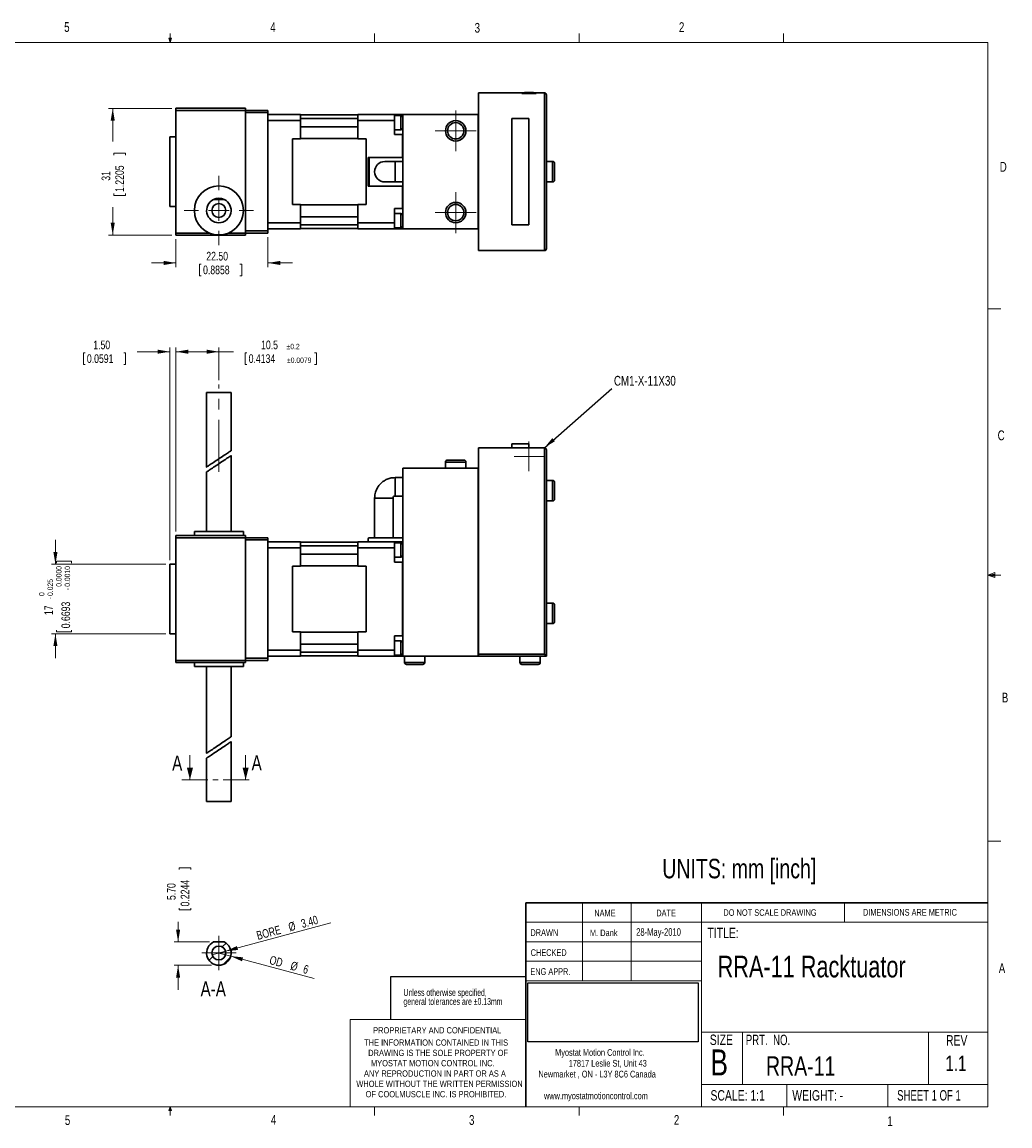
# Model space of a CAD drawing. Header units: millimetres. Extents: x 11 to 421, y 5 to 275.
# Tile 4 of 4: x 180 to 421, y 5 to 275. Entities that reach past the tile are written whole.
import ezdxf

# ---------------------------------------------------------------- set-up
doc = ezdxf.new("R2010")
doc.units = ezdxf.units.MM
doc.linetypes.add('CENTER', pattern=[10.16, 6.35, -1.27, 1.27, -1.27])
doc.linetypes.add('CENTERX2', pattern=[20.32, 12.7, -2.54, 2.54, -2.54])
doc.layers.add('FORMAT', color=7, linetype='Continuous')
doc.styles.add('SLDTEXTSTYLE0', font='TXT', dxfattribs={"width": 0.75})
doc.styles.add('SLDTEXTSTYLE1', font='TXT', dxfattribs={"width": 0.694444})
doc.styles.add('SLDTEXTSTYLE2', font='TXT', dxfattribs={"width": 0.6875})
doc.styles.add('SLDTEXTSTYLE3', font='TXT', dxfattribs={"width": 0.592105})
doc.dimstyles.new('SLDDIMSTYLE0', dxfattribs={"dimtxt": 2.116667, "dimasz": 3, "dimexe": 0, "dimexo": 0.0625, "dimgap": 0.529167, "dimtad": 0, "dimdec": 3, "dimrnd": 1e-09, "dimzin": 12, "dimdsep": 46, "dimtxsty": 'SLDTEXTSTYLE0', "dimsah": 1, "dimcen": 0.09, "dimadec": 0, "dimazin": 0, "dimtol": 1, "dimtm": 0.025, "dimtfac": 0.625, "dimtdec": 3, "dimtofl": 0, "dimtmove": 0, "dimatfit": 3, "dimfxl": 1, "dimtolj": 1, "dimtzin": 0, "dimarcsym": 0})
doc.dimstyles.new('SLDDIMSTYLE1', dxfattribs={"dimtxt": 2.116667, "dimasz": 3, "dimexe": 0, "dimexo": 0.0625, "dimgap": 0.529167, "dimtad": 0, "dimrnd": 1e-09, "dimzin": 4, "dimdsep": 46, "dimtxsty": 'SLDTEXTSTYLE0', "dimsah": 1, "dimcen": 0.09, "dimadec": 0, "dimazin": 0, "dimtfac": 1, "dimtofl": 0, "dimtmove": 0, "dimatfit": 3, "dimfxl": 1, "dimtolj": 1, "dimtzin": 12, "dimarcsym": 0})
doc.dimstyles.new('SLDDIMSTYLE10', dxfattribs={"dimtxt": 2.116667, "dimasz": 3, "dimexe": 0, "dimexo": 0.0625, "dimgap": 0.529167, "dimtad": 2, "dimrnd": 1e-09, "dimzin": 4, "dimdsep": 46, "dimtxsty": 'SLDTEXTSTYLE0', "dimsah": 1, "dimcen": 0.09, "dimadec": 0, "dimazin": 0, "dimtfac": 1, "dimtmove": 0, "dimatfit": 3, "dimfxl": 1, "dimtolj": 1, "dimtzin": 12, "dimarcsym": 0})
doc.dimstyles.new('SLDDIMSTYLE2', dxfattribs={"dimtxt": 2.116667, "dimasz": 3, "dimexe": 0, "dimexo": 0.0625, "dimgap": 0.529167, "dimtad": 0, "dimdec": 1, "dimrnd": 1e-09, "dimzin": 12, "dimdsep": 46, "dimtxsty": 'SLDTEXTSTYLE0', "dimsah": 1, "dimcen": 0.09, "dimadec": 0, "dimazin": 0, "dimtol": 1, "dimtp": 0.2, "dimtm": 0.2, "dimtfac": 1, "dimtdec": 1, "dimtofl": 0, "dimtmove": 0, "dimatfit": 3, "dimfxl": 1, "dimtolj": 1, "dimarcsym": 0})
doc.dimstyles.new('SLDDIMSTYLE3', dxfattribs={"dimtxt": 0, "dimasz": 3, "dimexe": 0, "dimexo": 0.0625, "dimgap": 0, "dimtad": 0, "dimtih": 1, "dimtoh": 1, "dimdec": 0, "dimrnd": 1e-09, "dimzin": 0, "dimdsep": 46, "dimtxsty": 'Standard', "dimsah": 1, "dimcen": 0.09, "dimadec": 0, "dimazin": 0, "dimtfac": 3, "dimtdec": 0, "dimtofl": 0, "dimtmove": 0, "dimatfit": 3, "dimfxl": 1, "dimtolj": 1, "dimtzin": 0, "dimarcsym": 0})
doc.dimstyles.new('SLDDIMSTYLE4', dxfattribs={"dimtxt": 2.116667, "dimasz": 3, "dimexe": 0, "dimexo": 0.0625, "dimgap": 0.529167, "dimtad": 0, "dimrnd": 1e-09, "dimzin": 12, "dimdsep": 46, "dimtxsty": 'SLDTEXTSTYLE0', "dimsah": 1, "dimcen": 0.09, "dimadec": 0, "dimazin": 0, "dimtfac": 1, "dimtofl": 0, "dimtmove": 0, "dimatfit": 3, "dimfxl": 1, "dimtolj": 1, "dimtzin": 12, "dimarcsym": 0})
doc.dimstyles.new('SLDDIMSTYLE9', dxfattribs={"dimtxt": 2.116667, "dimasz": 3, "dimexe": 0, "dimexo": 0.0625, "dimgap": 0.529167, "dimtad": 2, "dimrnd": 1e-09, "dimzin": 12, "dimdsep": 46, "dimtxsty": 'SLDTEXTSTYLE0', "dimsah": 1, "dimcen": 0.09, "dimadec": 0, "dimazin": 0, "dimtfac": 1, "dimtofl": 0, "dimtmove": 0, "dimatfit": 3, "dimfxl": 1, "dimtolj": 1, "dimtzin": 12, "dimarcsym": 0})
picture_1 = doc.add_image_def('image1.bmp', size_in_pixel=(895, 310))

# ---------------------------------------------------------------- blocks, each defined once
blk = doc.blocks.new('SW_NOTE_0')
at = {"color": 0, "linetype": 'Continuous', "lineweight": 0, "char_height": 1.651, "attachment_point": 1, "style": 'SLDTEXTSTYLE0'}
for s, insert in [('Myostat Motion Control Inc.', (0, 2.13)), ('17817 Leslie St, Unit 43', (3.32, -0.52)), ('Newmarket , ON - L3Y 8C6 Canada', (-4.09, -3.17)), ('www.myostatmotioncontrol.com', (-2.73, -8.48))]:
    blk.add_mtext(s, dxfattribs=dict(at, insert=insert))
blk = doc.blocks.new('SW_NOTE_1')
at = {"color": 0, "linetype": 'Continuous', "lineweight": 0, "char_height": 1.524, "attachment_point": 1, "style": 'SLDTEXTSTYLE0'}
for s, insert in [('THE INFORMATION CONTAINED IN THIS', (0, 1.96)), ('DRAWING IS THE SOLE PROPERTY OF', (1, -0.56)), ('MYOSTAT MOTION CONTROL INC. ', (1.67, -3.08)), ('ANY REPRODUCTION IN PART OR AS A', (-0.04, -5.61)), ('WHOLE WITHOUT THE WRITTEN PERMISSION', (-1.91, -8.13)), ('OF COOLMUSCLE INC. IS PROHIBITED.', (0.37, -10.66))]:
    blk.add_mtext(s, dxfattribs=dict(at, insert=insert))
blk = doc.blocks.new('SW_NOTE_2')
at = {"color": 0, "linetype": 'Continuous', "lineweight": 0, "char_height": 1.7, "attachment_point": 1, "style": 'SLDTEXTSTYLE3'}
for s, insert in [('general tolerances are ±0.13mm', (0, -0.01)), ('Unless otherwise specified, ', (0, 2.19))]:
    blk.add_mtext(s, dxfattribs=dict(at, insert=insert))
blk = doc.blocks.new('*D4')
at = {"color": 7, "linetype": 'Continuous', "lineweight": 0}
for p, q in [((187.82, 142.65), (187.82, 148.65)), ((188.07, 143.38), (191.77, 143.38)), ((188.07, 143.38), (188.07, 142.95)), ((191.77, 143.38), (191.77, 142.95)), ((214.82, 142.65), (186.82, 142.65)), ((214.82, 125.65), (186.82, 125.65)), ((187.82, 125.65), (187.82, 119.65)), ((188.07, 126.14), (188.07, 126.57)), ((188.07, 126.14), (191.77, 126.14)), ((191.77, 126.14), (191.77, 126.57))]:
    blk.add_line(p, q, dxfattribs=at)
for points in [[(187.82, 142.65), (188.32, 145.65), (187.32, 145.65)], [(187.82, 125.65), (187.32, 122.65), (188.32, 122.65)]]:
    blk.add_solid(points, dxfattribs=at)
at = {"color": 7, "linetype": 'Continuous', "lineweight": 0, "attachment_point": 1, "rotation": 90, "style": 'SLDTEXTSTYLE0'}
for s, insert, char_height in [('0.0000', (187.99, 137.15), 1.323), ('0.0010', (190.09, 137.15), 1.323), ('0.025', (185.89, 134.9), 1.323), ('0', (183.79, 134.9), 1.32), ('0.6693', (189.29, 127), 2.117), ('-', (190.09, 136.33), 1.32), ('17', (185.09, 130.23), 2.117), ('-', (185.89, 134.08), 1.32)]:
    blk.add_mtext(s, dxfattribs=dict(at, insert=insert, char_height=char_height))
blk = doc.blocks.new('*D5')
at = {"color": 7, "linetype": 'Continuous', "lineweight": 0}
for p, q in [((215.82, 194.65), (207.85, 194.65)), ((215.82, 143.65), (215.82, 195.65)), ((217.32, 150.65), (217.32, 195.65)), ((217.32, 194.65), (223.32, 194.65)), ((194.66, 194.4), (194.66, 191.55)), ((194.66, 194.4), (195.09, 194.4)), ((204.97, 194.4), (204.54, 194.4)), ((204.97, 194.4), (204.97, 191.55)), ((194.66, 191.55), (195.09, 191.55)), ((204.97, 191.55), (204.54, 191.55))]:
    blk.add_line(p, q, dxfattribs=at)
for points in [[(215.82, 194.65), (212.82, 195.15), (212.82, 194.15)], [(217.32, 194.65), (220.32, 194.15), (220.32, 195.15)]]:
    blk.add_solid(points, dxfattribs=at)
at = {"color": 7, "linetype": 'Continuous', "lineweight": 0, "char_height": 2.117, "attachment_point": 1, "style": 'SLDTEXTSTYLE0'}
for s, insert in [('1.50', (197.08, 197.38)), ('0.0591', (195.52, 194.02))]:
    blk.add_mtext(s, dxfattribs=dict(at, insert=insert))
blk = doc.blocks.new('*D6')
at = {"color": 7, "linetype": 'Continuous', "lineweight": 0}
for p, q in [((217.32, 150.65), (217.32, 195.65)), ((217.32, 194.65), (227.82, 194.65)), ((227.82, 187.65), (227.82, 195.65)), ((227.82, 194.65), (231.37, 194.65)), ((234.25, 194.4), (234.25, 191.55)), ((234.25, 194.4), (234.68, 194.4)), ((251.68, 194.4), (251.25, 194.4)), ((251.68, 194.4), (251.68, 191.55)), ((234.25, 191.55), (234.68, 191.55)), ((251.68, 191.55), (251.25, 191.55))]:
    blk.add_line(p, q, dxfattribs=at)
for points in [[(217.32, 194.65), (220.32, 194.15), (220.32, 195.15)], [(227.82, 194.65), (224.82, 195.15), (224.82, 194.15)]]:
    blk.add_solid(points, dxfattribs=at)
at = {"color": 7, "linetype": 'Continuous', "lineweight": 0, "attachment_point": 1, "style": 'SLDTEXTSTYLE0'}
for s, insert, char_height in [('10.5', (238.14, 197.38), 2.117), ('±0.2', (244.38, 196.58), 1.323), ('0.4134', (235.11, 194.02), 2.117), ('±0.0079', (244.48, 193.22), 1.323)]:
    blk.add_mtext(s, dxfattribs=dict(at, insert=insert, char_height=char_height))
blk = doc.blocks.new('SW_CENTERMARKSYMBOL_0')
at = {"color": 0, "linetype": 'Continuous', "lineweight": 0}
for p, q in [((0, 2.5), (0, 3.6)), ((-2.5, 0), (-3.6, 0)), ((0, 0), (-2.5, 0)), ((0, 0), (0, 2.5)), ((0, 0), (0, -2.5)), ((0, 0), (2.5, 0)), ((2.5, 0), (3.6, 0)), ((0, -2.5), (0, -3.6))]:
    blk.add_line(p, q, dxfattribs=at)
blk = doc.blocks.new('*D8')
at = {"color": 7, "linetype": 'Continuous', "lineweight": 0}
for p, q in [((216.32, 254.18), (200.84, 254.18)), ((201.84, 254.18), (201.84, 246.07)), ((202.09, 243.19), (204.95, 243.19)), ((202.09, 243.19), (202.09, 242.76)), ((204.95, 243.19), (204.95, 242.76)), ((202.09, 232.88), (202.09, 233.31)), ((202.09, 232.88), (204.95, 232.88)), ((204.95, 232.88), (204.95, 233.31)), ((201.84, 223.18), (201.84, 230)), ((216.32, 223.18), (200.84, 223.18))]:
    blk.add_line(p, q, dxfattribs=at)
for points in [[(201.84, 254.18), (201.34, 251.18), (202.34, 251.18)], [(201.84, 223.18), (202.34, 226.18), (201.34, 226.18)]]:
    blk.add_solid(points, dxfattribs=at)
at = {"color": 7, "linetype": 'Continuous', "lineweight": 0, "char_height": 2.117, "attachment_point": 1, "rotation": 90, "style": 'SLDTEXTSTYLE0'}
for s, insert in [('1.2205', (202.47, 233.73)), ('31', (199.11, 236.47))]:
    blk.add_mtext(s, dxfattribs=dict(at, insert=insert))
blk = doc.blocks.new('*D9')
at = {"color": 7, "linetype": 'Continuous', "lineweight": 0}
for p, q in [((217.32, 222.18), (217.32, 215.36)), ((239.82, 222.68), (239.82, 215.36)), ((217.32, 216.36), (211.32, 216.36)), ((223.1, 216.1), (223.1, 213.25)), ((223.1, 216.1), (223.52, 216.1)), ((233.41, 216.1), (232.98, 216.1)), ((233.41, 216.1), (233.41, 213.25)), ((239.82, 216.36), (245.82, 216.36)), ((223.1, 213.25), (223.52, 213.25)), ((233.41, 213.25), (232.98, 213.25))]:
    blk.add_line(p, q, dxfattribs=at)
for points in [[(217.32, 216.36), (214.32, 216.86), (214.32, 215.86)], [(239.82, 216.36), (242.82, 215.86), (242.82, 216.86)]]:
    blk.add_solid(points, dxfattribs=at)
at = {"color": 7, "linetype": 'Continuous', "lineweight": 0, "char_height": 2.117, "attachment_point": 1, "style": 'SLDTEXTSTYLE0'}
for s, insert in [('22.50', (224.74, 219.08)), ('0.8858', (223.95, 215.72))]:
    blk.add_mtext(s, dxfattribs=dict(at, insert=insert))
blk = doc.blocks.new('SW_CENTERMARKSYMBOL_1')
at = {"color": 0, "linetype": 'Continuous', "lineweight": 0}
for p, q in [((0, 5), (0, 8.5)), ((-5, 0), (-8.5, 0)), ((0, 0), (-2.5, 0)), ((0, 0), (0, 2.5)), ((0, 0), (0, -2.5)), ((0, 0), (2.5, 0)), ((5, 0), (8.5, 0)), ((0, -5), (0, -8.5))]:
    blk.add_line(p, q, dxfattribs=at)
blk = doc.blocks.new('SW_CENTERMARKSYMBOL_2')
at = {"color": 0, "linetype": 'Continuous', "lineweight": 0}
for p, q in [((0, 2.5), (0, 5)), ((-2.5, 0), (-5, 0)), ((0, 0), (-2.5, 0)), ((0, 0), (0, 2.5)), ((0, 0), (0, -2.5)), ((0, 0), (2.5, 0)), ((2.5, 0), (5, 0)), ((0, -2.5), (0, -5))]:
    blk.add_line(p, q, dxfattribs=at)
blk = doc.blocks.new('SW_CENTERMARKSYMBOL_3')
at = {"color": 0, "linetype": 'Continuous', "lineweight": 0}
for p, q in [((0, 2.5), (0, 5)), ((-2.5, 0), (-5, 0)), ((0, 0), (-2.5, 0)), ((0, 0), (0, 2.5)), ((0, 0), (0, -2.5)), ((0, 0), (2.5, 0)), ((2.5, 0), (5, 0)), ((0, -2.5), (0, -5))]:
    blk.add_line(p, q, dxfattribs=at)
blk = doc.blocks.new('*D23')
at = {"color": 7, "linetype": 'Continuous', "lineweight": 0}
for p, q in [((218.09, 68.41), (220.95, 68.41)), ((218.09, 68.41), (218.09, 67.98)), ((220.95, 68.41), (220.95, 67.98)), ((218.09, 58.1), (218.09, 58.53)), ((218.09, 58.1), (220.95, 58.1)), ((220.95, 58.1), (220.95, 58.53)), ((217.84, 50.27), (217.84, 55.22)), ((225.51, 50.27), (216.84, 50.27)), ((226.01, 44.57), (216.84, 44.57)), ((217.84, 44.57), (217.84, 38.57))]:
    blk.add_line(p, q, dxfattribs=at)
for points in [[(217.84, 50.27), (218.34, 53.27), (217.34, 53.27)], [(217.84, 44.57), (217.34, 41.57), (218.34, 41.57)]]:
    blk.add_solid(points, dxfattribs=at)
at = {"color": 7, "linetype": 'Continuous', "lineweight": 0, "char_height": 2.117, "attachment_point": 1, "rotation": 90, "style": 'SLDTEXTSTYLE0'}
for s, insert in [('0.2244', (218.47, 58.96)), ('5.70', (215.11, 60.52))]:
    blk.add_mtext(s, dxfattribs=dict(at, insert=insert))
blk = doc.blocks.new('*D24')
at = {"color": 7, "linetype": 'Continuous', "lineweight": 0}
for q in [(227.82, 47.57), (251.15, 41.32)]:
    blk.add_line((230.71, 46.8), q, dxfattribs=at)
blk.add_solid([(230.71, 46.8), (233.48, 45.54), (233.74, 46.5)], dxfattribs=at)
at = {"color": 7, "linetype": 'Continuous', "lineweight": 0, "attachment_point": 1, "rotation": 345, "style": 'SLDTEXTSTYLE0'}
for s, insert, char_height in [('OD ', (240.57, 46.97), 2.117), ('%%c', (245.73, 45.59), 2.117), ('6', (248.81, 44.76), 2.12)]:
    blk.add_mtext(s, dxfattribs=dict(at, insert=insert, char_height=char_height))
blk = doc.blocks.new('*D25')
at = {"color": 7, "linetype": 'Continuous', "lineweight": 0}
for q in [(255.23, 54.92), (226.17, 47.13)]:
    blk.add_line((229.46, 48.01), q, dxfattribs=at)
blk.add_solid([(229.46, 48.01), (232.49, 48.31), (232.23, 49.27)], dxfattribs=at)
at = {"color": 7, "linetype": 'Continuous', "lineweight": 0, "char_height": 2.117, "attachment_point": 1, "rotation": 15, "style": 'SLDTEXTSTYLE0'}
for s, insert in [('3.40', (247.71, 55.72)), ('BORE ', (236.82, 52.8)), ('%%c', (244.62, 54.89))]:
    blk.add_mtext(s, dxfattribs=dict(at, insert=insert))
blk = doc.blocks.new('SW_CENTERMARKSYMBOL_9')
at = {"color": 0, "linetype": 'Continuous', "lineweight": 0}
for p, q in [((0, 2.5), (0, 4.2)), ((-2.5, 0), (-4.2, 0)), ((0, 0), (-2.5, 0)), ((0, 0), (0, 2.5)), ((0, 0), (0, -2.5)), ((0, 0), (2.5, 0)), ((2.5, 0), (4.2, 0)), ((0, -2.5), (0, -4.2))]:
    blk.add_line(p, q, dxfattribs=at)

msp = doc.modelspace()

# ---------------------------------------------------------------- hatches: boundary and pattern name
at = {"linetype": 'Continuous', "lineweight": 0}
h = msp.add_hatch(dxfattribs=at)
h.set_pattern_fill('ANSI31', style=0)
edge = h.paths.add_edge_path(flags=0)
edge.add_arc((227.8161, 47.5724), 3, 115.841933, 424.158067)
edge.add_line((229.1238, 50.2724), (226.5085, 50.2724))
edge = h.paths.add_edge_path(flags=0)
edge.add_arc((227.8161, 47.5724), 1.7, 0, 360)
h = msp.add_hatch(dxfattribs=at)
h.set_pattern_fill('ANSI31', style=0)
edge = h.paths.add_edge_path(flags=0)
edge.add_arc((227.8161, 47.5724), 3, 115.841933, 424.158067)
edge.add_line((229.1238, 50.2724), (226.5085, 50.2724))
edge = h.paths.add_edge_path(flags=0)
edge.add_arc((227.8161, 47.5724), 1.7, 0, 360)

# ---------------------------------------------------------------- linework, layer by layer
at = {"color": 7, "linetype": 'Continuous', "lineweight": 0}
for p, q in [((15.9068, 270.3087), (415.9568, 270.3087)), ((215.9254, 270.3087), (215.5889, 271.3737)), ((216.2443, 271.3737), (215.5889, 271.3737)), ((215.7467, 271.3737), (215.9254, 270.3087)), ((215.9254, 270.3087), (215.9254, 272.4626)), ((215.9254, 270.3087), (216.2443, 271.3737)), ((216.0501, 271.3737), (215.9254, 270.3087)), ((265.9317, 270.3087), (265.9317, 272.4626)), ((315.9379, 270.3087), (315.9379, 272.4626)), ((365.9442, 270.3087), (365.9442, 272.4626)), ((415.9568, 9.9587), (415.9568, 270.3087)), ((415.9568, 205.1124), (419.1318, 205.1124)), ((415.9568, 140.0249), (417.6632, 140.6348)), ((417.6632, 140.6348), (417.6632, 139.4514)), ((415.9568, 140.0249), (417.6632, 140.2545)), ((415.9568, 140.0249), (419.1318, 140.0249)), ((415.9568, 140.0249), (417.6632, 139.4514)), ((415.9568, 140.0249), (417.6632, 139.7631)), ((220.737, 95.9439), (220.737, 89.9439)), ((234.3627, 95.9439), (234.3627, 89.9439)), ((415.9568, 74.9374), (419.1318, 74.9374)), ((316.8169, 59.8531), (316.8169, 40.8031)), ((328.7175, 59.8531), (328.7175, 40.8031)), ((345.8853, 59.8531), (345.8853, 9.9587)), ((380.921, 55.0906), (380.921, 59.8531)), ((302.9194, 55.0906), (415.9568, 55.0906)), ((302.9194, 50.3281), (345.8853, 50.3281)), ((227.8161, 44.5724), (227.0069, 44.5724)), ((302.9194, 45.5656), (345.8853, 45.5656)), ((345.8853, 40.8031), (302.9194, 40.8031)), ((259.9535, 31.2781), (259.9535, 9.9587)), ((302.9194, 31.2781), (259.9535, 31.2781)), ((345.8853, 28.2432), (415.9568, 28.2432)), ((355.9321, 28.2432), (355.9321, 15.366)), ((401.4296, 28.2432), (401.4296, 15.366)), ((345.8853, 15.366), (415.9568, 15.366)), ((366.793, 15.366), (366.793, 9.9587)), ((391.4795, 15.366), (391.4795, 9.9587)), ((415.9568, 9.9587), (15.9068, 9.9587)), ((215.5889, 9.0805), (215.9254, 9.9587)), ((216.2443, 9.0805), (215.5889, 9.0805)), ((215.9254, 9.9587), (215.9254, 7.8048)), ((215.9254, 9.9587), (216.2443, 9.0805)), ((265.9317, 9.9587), (265.9317, 7.8048)), ((315.9379, 9.9587), (315.9379, 7.8048)), ((365.9442, 9.9587), (365.9442, 7.8048))]:
    msp.add_line(p, q, dxfattribs=at)
at = {"color": 7, "linetype": 'Continuous', "lineweight": 30}
for p, q in [((301.9161, 257.9834), (291.3661, 257.9834)), ((291.3661, 257.9834), (291.3661, 219.3834)), ((301.9161, 257.7834), (301.9161, 257.9834)), ((301.9161, 257.9834), (302.5661, 257.9834)), ((305.4161, 257.7834), (301.9161, 257.7834)), ((304.7661, 258.0834), (302.5661, 258.0834)), ((302.5661, 257.7834), (302.5661, 257.9834)), ((304.7661, 257.9834), (304.7661, 257.7834)), ((304.7661, 257.9834), (305.4161, 257.9834)), ((305.4161, 257.9834), (305.4161, 257.7834)), ((307.4661, 257.9834), (305.4161, 257.9834)), ((307.4661, 257.9834), (307.4661, 219.3834)), ((307.9661, 219.8834), (307.9661, 257.4834)), ((217.3161, 253.6834), (217.3161, 254.1834)), ((217.3161, 254.1834), (234.3161, 254.1834)), ((234.3161, 253.6834), (234.3161, 254.1834)), ((217.3161, 253.6834), (217.3161, 223.6834)), ((234.3161, 253.6834), (217.3161, 253.6834)), ((234.3161, 253.6834), (239.8161, 253.6834)), ((234.3161, 223.6834), (234.3161, 253.6834)), ((239.8161, 253.1834), (234.3161, 253.1834)), ((239.8161, 253.1834), (239.8161, 253.6834)), ((239.8161, 224.1834), (239.8161, 253.1834)), ((239.8161, 252.6834), (247.8161, 252.6834)), ((247.8161, 251.1834), (239.8161, 251.1834)), ((247.8161, 251.1834), (247.8161, 252.6834)), ((261.8161, 252.5834), (247.8161, 252.5834)), ((247.8161, 246.6834), (247.8161, 251.1834)), ((261.8161, 252.6834), (270.8161, 252.6834)), ((261.8161, 252.6834), (261.8161, 251.1834)), ((270.8161, 251.1834), (261.8161, 251.1834)), ((261.8161, 251.1834), (261.8161, 246.6834)), ((270.8161, 252.6834), (270.8161, 251.1834)), ((270.8161, 252.6834), (272.7161, 252.6834)), ((270.8161, 247.7416), (270.8161, 251.1834)), ((272.3161, 252.4334), (272.3161, 250.6834)), ((272.7161, 252.6834), (272.8161, 252.5834)), ((272.8161, 252.6834), (272.8161, 224.6834)), ((272.8161, 252.6834), (291.2661, 252.6834)), ((291.2661, 252.6834), (291.2661, 224.6834)), ((291.2661, 252.6834), (291.3661, 252.5834)), ((299.4661, 251.6834), (303.6661, 251.6834)), ((299.4661, 225.6834), (299.4661, 251.6834)), ((303.6661, 251.6834), (303.6661, 225.6834)), ((272.3161, 250.6834), (272.3161, 248.9334)), ((215.8161, 238.6834), (215.8161, 247.1834)), ((247.8161, 246.6834), (245.8161, 246.6834)), ((245.8161, 246.6834), (245.8161, 230.6834)), ((261.8161, 246.7834), (247.8161, 246.7834)), ((261.8161, 246.6834), (263.8161, 246.6834)), ((263.8161, 246.6834), (263.8161, 230.6834)), ((272.7161, 247.7416), (270.8161, 247.7416)), ((272.7161, 247.7416), (272.7161, 242.1834)), ((272.8161, 247.7416), (272.7161, 247.7416)), ((264.3161, 242.1834), (264.3161, 235.1834)), ((264.5661, 242.1834), (264.3161, 242.1834)), ((264.5661, 242.1834), (264.5661, 235.1834)), ((272.8161, 242.1834), (264.5661, 242.1834)), ((270.9325, 241.1834), (268.4325, 241.1834)), ((270.9325, 241.1834), (270.9325, 236.1834)), ((309.4661, 238.6834), (309.4661, 241.1834)), ((215.8161, 230.1834), (215.8161, 238.6834)), ((309.4661, 236.1834), (309.4661, 238.6834)), ((309.9661, 236.6834), (309.9661, 238.6834)), ((264.5661, 235.1834), (264.3161, 235.1834)), ((264.5661, 235.1834), (272.8161, 235.1834)), ((268.4325, 236.1834), (270.9325, 236.1834)), ((272.7161, 235.1834), (272.7161, 229.6834)), ((226.5085, 231.9034), (229.1238, 231.9034)), ((245.8161, 230.6834), (247.8161, 230.6834)), ((247.8161, 226.1834), (247.8161, 230.6834)), ((261.8161, 230.5834), (247.8161, 230.5834)), ((261.8161, 230.6834), (261.8161, 226.1834)), ((263.8161, 230.6834), (261.8161, 230.6834)), ((270.8161, 229.6834), (272.7161, 229.6834)), ((270.8161, 226.1834), (270.8161, 229.6834)), ((272.7161, 229.6834), (272.8161, 229.6834)), ((272.3161, 228.4334), (272.3161, 226.6834)), ((234.3161, 224.1834), (239.8161, 224.1834)), ((239.8161, 226.1834), (247.8161, 226.1834)), ((239.8161, 224.6834), (247.8161, 224.6834)), ((239.8161, 223.6834), (239.8161, 224.1834)), ((247.8161, 224.6834), (247.8161, 226.1834)), ((247.8161, 224.7834), (261.8161, 224.7834)), ((261.8161, 226.1834), (270.8161, 226.1834)), ((261.8161, 226.1834), (261.8161, 224.6834)), ((270.8161, 224.6834), (261.8161, 224.6834)), ((270.8161, 226.1834), (270.8161, 224.6834)), ((272.7161, 224.6834), (270.8161, 224.6834)), ((272.3161, 226.6834), (272.3161, 224.9334)), ((272.8161, 224.7834), (272.7161, 224.6834)), ((291.2661, 224.6834), (272.8161, 224.6834)), ((291.3661, 224.7834), (291.2661, 224.6834)), ((303.6661, 225.6834), (299.4661, 225.6834)), ((217.3161, 223.6834), (225.4646, 223.6834)), ((217.3161, 223.6834), (217.3161, 223.1834)), ((234.3161, 223.1834), (217.3161, 223.1834)), ((230.1676, 223.6834), (234.3161, 223.6834)), ((239.8161, 223.6834), (234.3161, 223.6834)), ((234.3161, 223.1834), (234.3161, 223.6834)), ((291.3661, 219.3834), (307.4661, 219.3834)), ((230.8161, 184.6545), (224.8161, 184.6545)), ((291.3661, 171.1545), (291.3661, 120.6545)), ((291.3661, 171.1545), (307.4661, 171.1545)), ((303.6661, 172.1545), (299.4661, 172.1545)), ((299.4661, 172.1545), (299.4661, 171.1545)), ((303.6661, 171.1545), (303.6661, 172.1545)), ((307.4661, 171.1545), (307.4661, 120.6545)), ((307.9661, 120.1545), (307.9661, 170.6545)), ((288.2661, 167.6545), (283.2661, 167.6545)), ((272.8161, 166.1545), (272.8161, 120.1545)), ((291.2661, 166.1545), (272.8161, 166.1545)), ((291.2661, 166.1545), (291.2661, 120.1545)), ((291.3661, 166.0545), (291.2661, 166.1545)), ((270.9325, 163.8545), (270.9325, 159.3545)), ((309.4661, 158.1545), (309.4661, 163.1545)), ((309.9661, 158.6545), (309.9661, 162.6545)), ((270.9325, 159.3545), (272.8161, 159.3545)), ((270.4325, 158.8545), (265.9325, 158.8545)), ((270.4325, 149.1545), (270.4325, 158.8545)), ((217.3161, 149.6545), (217.3161, 149.1545)), ((217.3161, 149.6545), (225.4646, 149.6545)), ((234.3161, 149.1545), (217.3161, 149.1545)), ((217.3161, 149.1545), (217.3161, 119.1545)), ((233.8161, 150.6545), (221.8161, 150.6545)), ((225.4646, 149.6545), (230.1676, 149.6545)), ((230.1676, 149.6545), (234.3161, 149.6545)), ((234.3161, 149.1545), (234.3161, 149.6545)), ((234.3161, 149.1545), (239.8161, 149.1545)), ((234.3161, 119.1545), (234.3161, 149.1545)), ((239.8161, 148.6545), (234.3161, 148.6545)), ((239.8161, 148.6545), (239.8161, 149.1545)), ((239.8161, 119.6545), (239.8161, 148.6545)), ((264.3161, 148.9045), (264.3161, 148.1545)), ((264.5661, 149.1545), (272.8161, 149.1545)), ((239.8161, 148.1545), (247.8161, 148.1545)), ((239.8161, 146.6545), (247.8161, 146.6545)), ((247.8161, 146.6545), (247.8161, 148.1545)), ((261.8161, 148.0545), (247.8161, 148.0545)), ((247.8161, 142.1545), (247.8161, 146.6545)), ((261.8161, 148.1545), (261.8161, 146.6545)), ((261.8161, 148.1545), (270.8161, 148.1545)), ((270.8161, 146.6545), (261.8161, 146.6545)), ((261.8161, 146.6545), (261.8161, 142.1545)), ((270.8161, 148.1545), (270.8161, 146.6545)), ((270.8161, 148.1545), (272.7161, 148.1545)), ((270.8161, 146.6545), (270.8161, 143.1545)), ((272.3161, 147.9045), (272.3161, 144.4045)), ((272.7161, 148.1545), (272.8161, 148.0545)), ((272.7161, 148.1545), (272.8161, 148.1545)), ((272.7161, 143.1545), (270.8161, 143.1545)), ((272.7161, 143.1545), (272.7161, 125.1545)), ((272.8161, 143.1545), (272.7161, 143.1545)), ((215.8161, 125.6545), (215.8161, 142.6545)), ((247.8161, 142.1545), (245.8161, 142.1545)), ((245.8161, 142.1545), (245.8161, 126.1545)), ((247.8161, 142.2545), (261.8161, 142.2545)), ((261.8161, 142.1545), (263.8161, 142.1545)), ((263.8161, 142.1545), (263.8161, 126.1545)), ((309.4661, 128.1545), (309.4661, 133.1545)), ((309.9661, 128.6545), (309.9661, 132.6545)), ((245.8161, 126.1545), (247.8161, 126.1545)), ((247.8161, 121.6545), (247.8161, 126.1545)), ((261.8161, 126.0545), (247.8161, 126.0545)), ((261.8161, 126.1545), (261.8161, 121.6545)), ((263.8161, 126.1545), (261.8161, 126.1545)), ((270.8161, 125.1545), (272.7161, 125.1545)), ((270.8161, 125.1545), (270.8161, 121.6545)), ((272.7161, 125.1545), (272.8161, 125.1545)), ((239.8161, 121.6545), (247.8161, 121.6545)), ((247.8161, 120.1545), (247.8161, 121.6545)), ((261.8161, 121.6545), (270.8161, 121.6545)), ((261.8161, 121.6545), (261.8161, 120.1545)), ((270.8161, 121.6545), (270.8161, 120.1545)), ((272.3161, 123.9045), (272.3161, 120.4045)), ((217.3161, 119.1545), (234.3161, 119.1545)), ((217.3161, 118.6545), (217.3161, 119.1545)), ((234.3161, 119.6545), (239.8161, 119.6545)), ((239.8161, 119.1545), (234.3161, 119.1545)), ((234.3161, 118.6545), (234.3161, 119.1545)), ((247.8161, 120.1545), (239.8161, 120.1545)), ((239.8161, 119.1545), (239.8161, 119.6545)), ((261.8161, 120.2545), (247.8161, 120.2545)), ((270.8161, 120.1545), (261.8161, 120.1545)), ((272.7161, 120.1545), (270.8161, 120.1545)), ((272.8161, 120.2545), (272.7161, 120.1545)), ((291.2661, 120.1545), (272.8161, 120.1545)), ((291.3661, 120.2545), (291.2661, 120.1545)), ((291.3661, 120.6545), (307.4661, 120.6545)), ((291.3661, 120.1545), (291.3661, 120.6545)), ((307.9661, 120.1545), (291.3661, 120.1545)), ((225.4646, 118.6545), (217.3161, 118.6545)), ((221.8161, 117.6545), (233.8161, 117.6545)), ((230.1676, 118.6545), (225.4646, 118.6545)), ((234.3161, 118.6545), (230.1676, 118.6545)), ((273.2161, 118.6545), (275.7161, 118.6545)), ((273.7161, 118.1545), (275.7161, 118.1545)), ((275.7161, 118.6545), (278.2161, 118.6545)), ((301.4661, 118.6545), (303.9661, 118.6545)), ((301.9661, 118.1545), (303.9661, 118.1545)), ((303.9661, 118.6545), (306.4661, 118.6545)), ((224.8161, 84.6545), (230.8161, 84.6545)), ((302.9194, 59.8531), (415.9568, 59.8531)), ((302.9194, 59.8531), (302.9194, 9.9587)), ((229.1238, 50.2724), (226.5085, 50.2724))]:
    msp.add_line(p, q, dxfattribs=at)
at = {"color": 7, "linetype": 'CENTERX2', "lineweight": 0}
msp.add_line((227.8161, 165.3082), (227.8161, 186.6545), dxfattribs=at)
at = {"color": 7, "linetype": 'CENTER', "lineweight": 0}
msp.add_line((218.737, 89.9439), (236.3627, 89.9439), dxfattribs=at)
at = {"color": 7, "linetype": 'Continuous', "lineweight": 30, "flags": 128}
for points in [[(224.8161, 166.437), (224.8161, 166.437), (224.8354, 166.45), (224.8921, 166.4879), (224.9855, 166.5505), (225.1144, 166.6369), (225.2773, 166.7461), (225.472, 166.8766), (225.6962, 167.0268), (225.947, 167.1948), (226.2212, 167.3786), (226.5155, 167.5758), (226.8261, 167.7839), (227.1491, 168.0004), (227.4805, 168.2225), (227.8161, 168.4473), (228.1517, 168.6722), (228.4831, 168.8943), (228.8062, 169.1108), (229.1168, 169.3189), (229.411, 169.5161), (229.6853, 169.6999), (229.9361, 169.8679), (230.1602, 170.0181), (230.355, 170.1486), (230.5178, 170.2578), (230.6468, 170.3442), (230.7402, 170.4068), (230.7969, 170.4447), (230.8161, 170.4577), (230.8161, 170.4577)], [(230.8161, 169.2539), (230.8161, 169.2539), (230.7969, 169.241), (230.7402, 169.203), (230.6468, 169.1404), (230.5178, 169.054), (230.355, 168.9449), (230.1602, 168.8144), (229.9361, 168.6642), (229.6853, 168.4961), (229.411, 168.3123), (229.1168, 168.1152), (228.8062, 167.907), (228.4831, 167.6906), (228.1517, 167.4685), (227.8161, 167.2436), (227.4805, 167.0187), (227.1491, 166.7966), (226.8261, 166.5802), (226.5155, 166.372), (226.2212, 166.1748), (225.947, 165.9911), (225.6962, 165.823), (225.472, 165.6728), (225.2773, 165.5423), (225.1144, 165.4332), (224.9855, 165.3468), (224.8921, 165.2842), (224.8354, 165.2462), (224.8161, 165.2333), (224.8161, 165.2333)], [(307.9661, 120.1545), (307.9565, 120.1641), (307.9281, 120.1925), (307.8819, 120.2387), (307.8197, 120.3009), (307.7439, 120.3767), (307.6575, 120.4631), (307.5637, 120.5569), (307.4661, 120.6545)], [(224.8161, 96.437), (224.8161, 96.437), (224.8354, 96.45), (224.8921, 96.4879), (224.9855, 96.5505), (225.1144, 96.6369), (225.2773, 96.7461), (225.472, 96.8766), (225.6962, 97.0268), (225.947, 97.1948), (226.2212, 97.3786), (226.5155, 97.5758), (226.8261, 97.7839), (227.1491, 98.0004), (227.4805, 98.2225), (227.8161, 98.4473), (228.1517, 98.6722), (228.4831, 98.8943), (228.8062, 99.1108), (229.1168, 99.3189), (229.411, 99.5161), (229.6853, 99.6999), (229.9361, 99.8679), (230.1602, 100.0181), (230.355, 100.1486), (230.5178, 100.2578), (230.6468, 100.3442), (230.7402, 100.4068), (230.7969, 100.4447), (230.8161, 100.4577), (230.8161, 100.4577)], [(230.8161, 99.2539), (230.8161, 99.2539), (230.7969, 99.241), (230.7402, 99.203), (230.6468, 99.1404), (230.5178, 99.054), (230.355, 98.9449), (230.1602, 98.8144), (229.9361, 98.6642), (229.6853, 98.4961), (229.411, 98.3123), (229.1168, 98.1152), (228.8062, 97.907), (228.4831, 97.6906), (228.1517, 97.4685), (227.8161, 97.2436), (227.4805, 97.0187), (227.1491, 96.7966), (226.8261, 96.5802), (226.5155, 96.372), (226.2212, 96.1748), (225.947, 95.9911), (225.6962, 95.823), (225.472, 95.6728), (225.2773, 95.5423), (225.1144, 95.4332), (224.9855, 95.3468), (224.8921, 95.2842), (224.8354, 95.2462), (224.8161, 95.2333), (224.8161, 95.2333)]]:
    msp.add_lwpolyline(points, dxfattribs=at)
at = {"color": 7, "linetype": 'Continuous', "lineweight": 30}
for centre, radius in [((285.7661, 248.6834), 2.5), ((285.764, 248.6836), 1.9999), ((227.8161, 229.2034), 6), ((227.8161, 229.2034), 1.7), ((285.7661, 228.6834), 2.5), ((285.764, 228.6836), 1.9999), ((227.8161, 47.5724), 1.7)]:
    msp.add_circle(centre, radius, dxfattribs=at)
for centre, radius, start, end in [((307.4661, 257.4834), 0.5, 0, 90), ((272.3161, 251.9334), 0.5, 0, 90), ((272.3161, 249.4334), 0.5, 270, 0), ((268.4325, 238.6834), 2.5, 90, 270), ((309.4661, 240.6834), 0.5, 0, 90), ((309.4661, 236.6834), 0.5, 270, 0), ((227.8161, 229.2034), 3, 115.841933, 64.158067), ((227.8161, 229.2034), 3, 64.158067, 115.841933), ((272.3161, 227.9334), 0.5, 0, 90), ((272.3161, 225.4334), 0.5, 270, 0), ((307.4661, 219.8834), 0.5, 270, 0), ((307.4661, 170.6545), 0.5, 360, 90), ((283.7661, 167.6545), 0.5, 90, 180), ((287.7661, 167.6545), 0.5, 0, 90), ((309.4661, 162.6545), 0.5, 0, 90), ((270.9325, 158.8545), 0.5, 90, 180), ((309.4661, 158.6545), 0.5, 270, 0), ((264.5661, 148.9045), 0.25, 90, 180), ((272.3161, 147.4045), 0.5, 0, 90), ((272.3161, 144.9045), 0.5, 270, 0), ((309.4661, 132.6545), 0.5, 0, 90), ((309.4661, 128.6545), 0.5, 270, 0), ((272.3161, 123.4045), 0.5, 360, 90), ((272.3161, 120.9045), 0.5, 270, 360), ((273.7161, 118.6545), 0.5, 180, 270), ((277.7161, 118.6545), 0.5, 270, 360), ((301.9661, 118.6545), 0.5, 180, 270), ((305.9661, 118.6545), 0.5, 270, 0), ((227.8161, 47.5724), 3, 115.841933, 64.158067)]:
    msp.add_arc(centre, radius, start, end, dxfattribs=at)
for points in [[(302.5661, 258.0834), (302.5661, 257.9834)], [(304.7661, 257.9834), (304.7661, 258.0834)], [(261.8161, 251.6834), (247.8161, 251.6834)], [(272.3161, 252.4334), (270.8161, 252.4334)], [(247.8161, 249.6834), (261.8161, 249.6834)], [(270.8161, 248.9334), (272.3161, 248.9334)], [(217.3161, 247.1834), (215.8161, 247.1834)], [(272.8161, 241.1834), (270.9325, 241.1834)], [(309.4661, 241.1834), (307.9661, 241.1834)], [(270.9325, 236.1834), (272.8161, 236.1834)], [(307.9661, 236.1834), (309.4661, 236.1834)], [(215.8161, 230.1834), (217.3161, 230.1834)], [(261.8161, 227.6834), (247.8161, 227.6834)], [(272.3161, 228.4334), (270.8161, 228.4334)], [(247.8161, 225.6834), (261.8161, 225.6834)], [(270.8161, 224.9334), (272.3161, 224.9334)], [(224.8161, 184.6545), (224.8161, 166.437)], [(230.8161, 170.4577), (230.8161, 184.6545)], [(230.8161, 150.6545), (230.8161, 169.2539)], [(283.2661, 167.6545), (283.2661, 166.1545)], [(288.2661, 166.1545), (288.2661, 167.6545)], [(224.8161, 165.2333), (224.8161, 150.6545)], [(272.8161, 163.8545), (270.9325, 163.8545)], [(309.4661, 163.1545), (307.9661, 163.1545)], [(265.9325, 158.8545), (265.9325, 149.1545)], [(307.9661, 158.1545), (309.4661, 158.1545)], [(221.8161, 150.6545), (221.8161, 149.6545)], [(233.8161, 149.6545), (233.8161, 150.6545)], [(261.8161, 147.1545), (247.8161, 147.1545)], [(272.3161, 147.9045), (270.8161, 147.9045)], [(247.8161, 145.1545), (261.8161, 145.1545)], [(270.8161, 144.4045), (272.3161, 144.4045)], [(217.3161, 142.6545), (215.8161, 142.6545)], [(309.4661, 133.1545), (307.9661, 133.1545)], [(307.9661, 128.1545), (309.4661, 128.1545)], [(215.8161, 125.6545), (217.3161, 125.6545)], [(261.8161, 123.1545), (247.8161, 123.1545)], [(272.3161, 123.9045), (270.8161, 123.9045)], [(247.8161, 121.1545), (261.8161, 121.1545)], [(270.8161, 120.4045), (272.3161, 120.4045)], [(273.2161, 120.1545), (273.2161, 118.6545)], [(278.2161, 118.6545), (278.2161, 120.1545)], [(301.4661, 120.1545), (301.4661, 118.6545)], [(306.4661, 118.6545), (306.4661, 120.1545)], [(221.8161, 118.6545), (221.8161, 117.6545)], [(224.8161, 117.6545), (224.8161, 96.437)], [(230.8161, 100.4577), (230.8161, 117.6545)], [(233.8161, 117.6545), (233.8161, 118.6545)], [(230.8161, 84.6545), (230.8161, 99.2539)], [(224.8161, 95.2333), (224.8161, 84.6545)]]:
    msp.add_open_spline(points, degree=1, dxfattribs=at)
for points, knots in [([(309.9661, 240.6834), (309.9661, 240.6834), (309.9661, 240.4727), (309.9661, 239.7226), (309.9661, 239.2138), (309.9661, 238.6834)], [0, 0, 0, 0, 0.5, 0.5, 1, 1, 1, 1]), ([(283.7661, 168.1545), (283.7661, 168.1545), (283.9769, 168.1545), (284.727, 168.1545), (285.2357, 168.1545), (286.2965, 168.1545), (286.8053, 168.1545), (287.5554, 168.1545), (287.7661, 168.1545), (287.7661, 168.1545)], [0, 0, 0, 0, 0.25, 0.25, 0.5, 0.5, 0.75, 0.75, 1, 1, 1, 1]), ([(270.9325, 163.8545), (270.7161, 163.8464), (270.3031, 163.831), (269.7233, 163.716), (269.2171, 163.56), (268.7468, 163.3607), (268.3289, 163.1321), (267.9667, 162.8862), (267.6475, 162.631), (267.3183, 162.3215), (266.9539, 161.9032), (266.6197, 161.409), (266.337, 160.8554), (266.1209, 160.2628), (265.9642, 159.5866), (265.9434, 159.1053), (265.9325, 158.8545)], [0, 0, 0, 0, 0.08267308, 0.15770834, 0.22510293, 0.2848542, 0.35261526, 0.40678748, 0.45200646, 0.50868621, 0.57922685, 0.66361985, 0.73602941, 0.81623128, 0.90422266, 1, 1, 1, 1]), ([(277.7161, 118.1545), (277.7161, 118.1545), (277.5054, 118.1545), (276.7553, 118.1545), (276.2465, 118.1545), (275.7161, 118.1545)], [0, 0, 0, 0, 0.5, 0.5, 1, 1, 1, 1]), ([(305.9661, 118.1545), (305.9661, 118.1545), (305.7554, 118.1545), (305.0053, 118.1545), (304.4965, 118.1545), (303.9661, 118.1545)], [0, 0, 0, 0, 0.5, 0.5, 1, 1, 1, 1])]:
    msp.add_open_spline(points, degree=3, knots=knots, dxfattribs=at)
at = {"color": 7, "linetype": 'Continuous', "lineweight": 0}
for points in [[(220.737, 89.9439), (221.487, 92.9439), (219.987, 92.9439)], [(234.3627, 89.9439), (235.1127, 92.9439), (233.6127, 92.9439)]]:
    msp.add_solid(points, dxfattribs=at)
at = {"layer": 'FORMAT'}
for p, q in [((269.8612, 31.2781), (269.8612, 41.8539)), ((269.8612, 41.8539), (302.9194, 41.8539))]:
    msp.add_line(p, q, dxfattribs=at)

# ---------------------------------------------------------------- block references
at = {"color": 7, "linetype": 'Continuous', "lineweight": 0}
for name, p in [('SW_CENTERMARKSYMBOL_2', (285.7661, 248.6834)), ('SW_CENTERMARKSYMBOL_1', (227.8161, 229.2034)), ('SW_CENTERMARKSYMBOL_3', (285.7661, 228.6834)), ('SW_CENTERMARKSYMBOL_0', (303.6661, 169.0545)), ('SW_CENTERMARKSYMBOL_9', (227.8161, 47.5724)), ('SW_NOTE_2', (272.9821, 36.5803)), ('SW_NOTE_1', (263.3542, 24.4643)), ('SW_NOTE_0', (310.1009, 21.9408))]:
    msp.add_blockref(name, p, dxfattribs=at)

# ---------------------------------------------------------------- texts
at = {"color": 7, "linetype": 'Continuous', "lineweight": 0, "attachment_point": 1}
for s, insert, char_height, style in [('5', (189.9588, 275.267), 2.3813, 'SLDTEXTSTYLE0'), ('4', (240.3932, 275.2257), 2.3813, 'SLDTEXTSTYLE0'), ('3', (290.3913, 275.0699), 2.3813, 'SLDTEXTSTYLE0'), ('2', (340.3853, 275.2395), 2.3813, 'SLDTEXTSTYLE0'), ('D', (418.8794, 241.0714), 2.3813, 'SLDTEXTSTYLE0'), ('CM1-X-11X30', (324.4836, 188.7334), 2.38125, 'SLDTEXTSTYLE0'), ('C', (418.368, 175.389), 2.3813, 'SLDTEXTSTYLE0'), ('B', (419.3916, 111.2288), 2.3813, 'SLDTEXTSTYLE0'), ('UNITS: mm [inch]', (336.3162, 70.6044), 4.7625, 'SLDTEXTSTYLE0'), ('NAME', (319.6806, 58.1816), 1.651, 'SLDTEXTSTYLE0'), ('DATE', (334.8453, 58.1816), 1.651, 'SLDTEXTSTYLE0'), ('DO NOT SCALE DRAWING', (351.2507, 58.2586), 1.5875, 'SLDTEXTSTYLE0'), ('DIMENSIONS ARE METRIC', (385.4163, 58.3493), 1.651, 'SLDTEXTSTYLE0'), ('DRAWN', (304.0533, 53.3814), 1.651, 'SLDTEXTSTYLE0'), ('M. Dank', (318.6028, 53.2907), 1.5875, 'SLDTEXTSTYLE0'), ('28-May-2010', (329.9241, 53.6327), 1.852083, 'SLDTEXTSTYLE0'), ('TITLE:', (347.3752, 53.7549), 2.54, 'SLDTEXTSTYLE0'), ('CHECKED', (304.1075, 48.4955), 1.651, 'SLDTEXTSTYLE0'), ('RRA-11 Racktuator', (349.8524, 46.8995), 5.291667, 'SLDTEXTSTYLE0'), ('ENG APPR.', (304.034, 43.8595), 1.651, 'SLDTEXTSTYLE0'), ('A', (418.6449, 45.0247), 2.3813, 'SLDTEXTSTYLE0'), ('A-A', (223.3403, 40.6634), 3.70417, 'SLDTEXTSTYLE0'), ('PROPRIETARY AND CONFIDENTIAL', (265.5535, 29.4237), 1.524, 'SLDTEXTSTYLE0'), ('SIZE', (347.9364, 27.6167), 2.54, 'SLDTEXTSTYLE0'), ('PRT.  NO.', (356.7375, 27.5812), 2.54, 'SLDTEXTSTYLE1'), ('REV', (405.7417, 27.4819), 2.54, 'SLDTEXTSTYLE0'), ('B', (348.1368, 23.983), 6.35, 'SLDTEXTSTYLE0'), ('RRA-11', (361.687, 22.2982), 4.7625, 'SLDTEXTSTYLE0'), ('1.1', (405.5772, 22.4454), 3.70417, 'SLDTEXTSTYLE0'), ('SCALE: 1:1', (348.1054, 14.0233), 2.54, 'SLDTEXTSTYLE0'), ('WEIGHT: -', (368.1188, 14.0233), 2.54, 'SLDTEXTSTYLE0'), ('SHEET 1 OF 1', (393.7877, 14.0316), 2.54, 'SLDTEXTSTYLE2'), ('5', (190.1219, 7.8889), 2.3813, 'SLDTEXTSTYLE0'), ('4', (240.5412, 7.9686), 2.3813, 'SLDTEXTSTYLE0'), ('3', (289.0208, 7.9151), 2.3813, 'SLDTEXTSTYLE0'), ('2', (339.1483, 7.936), 2.3813, 'SLDTEXTSTYLE0'), ('1', (391.3712, 7.6548), 2.3813, 'SLDTEXTSTYLE0')]:
    msp.add_mtext(s, dxfattribs=dict(at, insert=insert, char_height=char_height, style=style))
at = {"color": 7, "linetype": 'Continuous', "char_height": 3.7042, "attachment_point": 1, "style": 'SLDTEXTSTYLE0'}
for insert in [(216.384, 95.876), (235.8236, 95.9439)]:
    msp.add_mtext('A', dxfattribs=dict(at, insert=insert))

# ---------------------------------------------------------------- dimensions: what is measured, and where the dimension line sits
at = {"color": 7, "linetype": 'Continuous', "lineweight": 0}
for base, p1, p2, dimstyle, picture, middle in [((201.8426, 223.1834), (217.3161, 254.1834), (217.3161, 223.1834), 'SLDDIMSTYLE4', '*D8', (201.8426, 238.0342)), ((187.8161, 125.6545), (215.8161, 142.6545), (215.8161, 125.6545), 'SLDDIMSTYLE0', '*D4', (187.8161, 134.761)), ((217.8412, 50.2724), (227.0069, 44.5724), (226.5085, 50.2724), 'SLDDIMSTYLE1', '*D23', (217.8412, 63.2563))]:
    dim = msp.add_linear_dim(base=base, p1=p1, p2=p2, angle=90, dimstyle=dimstyle, dxfattribs=at)
    dim.commit()
    dim.dimension.update_dxf_attribs({"geometry": picture, "text_midpoint": middle, "dimtype": 160})
for base, p1, p2, dimstyle, picture, middle in [((239.8161, 216.3563), (217.3161, 223.1834), (239.8161, 223.6834), 'SLDDIMSTYLE1', '*D9', (228.2529, 216.3563)), ((215.8161, 194.6545), (217.3161, 149.6545), (215.8161, 142.6545), 'SLDDIMSTYLE1', '*D5', (199.8161, 194.6545)), ((217.3161, 194.6545), (227.8161, 186.6545), (217.3161, 149.6545), 'SLDDIMSTYLE2', '*D6', (242.8173, 194.6545))]:
    dim = msp.add_linear_dim(base=base, p1=p1, p2=p2, dimstyle=dimstyle, dxfattribs=at)
    dim.commit()
    dim.dimension.update_dxf_attribs({"geometry": picture, "text_midpoint": middle, "dimtype": 160})
dim = msp.add_diameter_dim_2p(p1=(226.1741, 47.1324), p2=(229.4582, 48.0124), text='BORE <>', dimstyle='SLDDIMSTYLE10', dxfattribs=at)
dim.commit()
dim.dimension.update_dxf_attribs({"geometry": '*D25', "text_midpoint": (245.6827, 52.3597), "dimtype": 163})
dim = msp.add_radius_dim(center=(227.8161, 47.5724), mpoint=(230.7139, 46.7959), text='OD %%c6', dimstyle='SLDDIMSTYLE9', override={"dimpost": '<>'}, dxfattribs=at)
dim.commit()
dim.dimension.update_dxf_attribs({"geometry": '*D24', "text_midpoint": (244.8206, 43.0161), "dimtype": 164})

# ---------------------------------------------------------------- pictures from other files: only their frames are drawn
image = msp.add_image(picture_1, insert=(303.408, 25.856), size_in_units=(41.6841, 14.4381))
image.dxf.flags = 7

# ---------------------------------------------------------------- leaders
msp.add_leader([(307.4661, 171.1545), (323.9806, 185.6599)], dimstyle='SLDDIMSTYLE3', dxfattribs=at)

doc.saveas('drawing.dxf')
